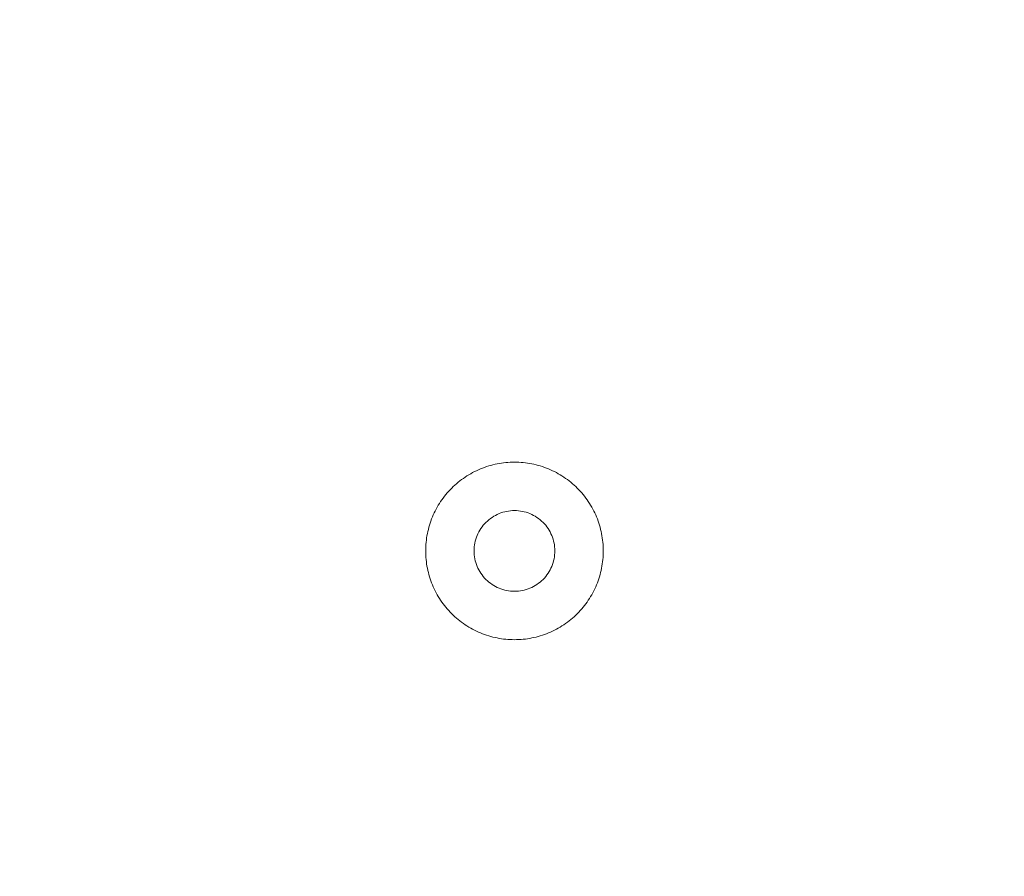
# Model space of a CAD drawing. Header units: millimetres. Extents: x 51337 to 61814, y -21781 to -12277.
# Tile 227 of 256: x 59240 to 59270, y -20724 to -20698. Entities that reach past the tile are written whole.
import ezdxf

# ---------------------------------------------------------------- set-up
doc = ezdxf.new("R2010")
doc.units = ezdxf.units.MM
doc.header["$LTSCALE"] = 0.3175
doc.layers.add('1轮廓实线层', color=7, linetype='Continuous', lineweight=18)

msp = doc.modelspace()

# ---------------------------------------------------------------- linework, layer by layer
at = {"layer": '1轮廓实线层'}
for radius, start, end in [(117.32051, 300.7584308, 103.5504853), (40, 288.773642, 251.226405), (39.90067, 289.520584, 109.999747), (39.90067, 187.029876, 250.479421)]:
    msp.add_arc((59255.29339, -20713.97664), radius, start, end, dxfattribs=at)
for points, knots in [([(59243.29339, -20762.51529), (59241.8275, -20762.15288), (59240.37805, -20761.72403), (59237.5239, -20760.73694), (59236.11919, -20760.1787), (59233.36605, -20758.93742), (59232.01761, -20758.25438), (59229.38807, -20756.7691), (59228.10696, -20755.96686), (59225.62259, -20754.24976), (59224.41932, -20753.3349), (59222.10049, -20751.40006), (59220.98493, -20750.38008), (59218.85067, -20748.24337), (59217.83198, -20747.12665), (59215.89979, -20744.80561), (59214.98631, -20743.60129), (59213.27205, -20741.11495), (59212.47128, -20739.83293), (59210.98901, -20737.20168), (59210.30752, -20735.85247), (59209.06939, -20733.0979), (59208.51277, -20731.69256), (59207.52894, -20728.83727), (59207.10175, -20727.38733), (59206.3803, -20724.45474), (59206.08605, -20722.9721), (59205.63289, -20719.98626), (59205.47399, -20718.48307), (59205.29284, -20715.46848), (59205.27059, -20713.95708), (59205.36294, -20710.93847), (59205.47753, -20709.43125), (59205.84261, -20706.43337), (59206.0931, -20704.94271), (59206.72792, -20701.99016), (59207.11225, -20700.52827), (59208.01161, -20697.64527), (59208.52663, -20696.22415), (59209.68315, -20693.43434), (59210.32464, -20692.06565), (59211.72882, -20689.39192), (59212.49151, -20688.08688), (59214.13185, -20685.55116), (59215.00949, -20684.32048), (59216.87252, -20681.94358), (59217.85791, -20680.79735), (59219.92836, -20678.59876), (59221.01341, -20677.54639), (59223.27429, -20675.54414), (59224.45011, -20674.59426), (59226.88287, -20672.80478), (59228.1398, -20671.96518), (59230.72449, -20670.40314), (59232.05224, -20669.68071), (59234.76766, -20668.35894), (59236.15533, -20667.7596), (59238.97919, -20666.68893), (59240.4154, -20666.21761), (59243.32455, -20665.40682), (59244.79751, -20665.06737), (59247.76809, -20664.52313), (59249.26572, -20664.31834), (59252.27336, -20664.04509), (59253.78337, -20663.97664), (59255.29339, -20663.97664)], [0, 0, 0, 0, 0.03125, 0.03125, 0.0625, 0.0625, 0.09375, 0.09375, 0.125, 0.125, 0.15625, 0.15625, 0.1875, 0.1875, 0.21875, 0.21875, 0.25, 0.25, 0.28125, 0.28125, 0.3125, 0.3125, 0.34375, 0.34375, 0.375, 0.375, 0.40625, 0.40625, 0.4375, 0.4375, 0.46875, 0.46875, 0.5, 0.5, 0.53125, 0.53125, 0.5625, 0.5625, 0.59375, 0.59375, 0.625, 0.625, 0.65625, 0.65625, 0.6875, 0.6875, 0.71875, 0.71875, 0.75, 0.75, 0.78125, 0.78125, 0.8125, 0.8125, 0.84375, 0.84375, 0.875, 0.875, 0.90625, 0.90625, 0.9375, 0.9375, 0.96875, 0.96875, 1, 1, 1, 1]), ([(59255.29339, -20663.97664), (59256.8034, -20663.97664), (59258.31341, -20664.04509), (59261.32105, -20664.31834), (59262.81868, -20664.52313), (59265.78926, -20665.06737), (59267.26222, -20665.40682), (59270.17137, -20666.21761), (59271.60758, -20666.68893), (59274.43144, -20667.7596), (59275.81911, -20668.35894), (59278.53453, -20669.68071), (59279.86228, -20670.40314), (59282.44697, -20671.96518), (59283.7039, -20672.80478), (59286.13667, -20674.59426), (59287.31248, -20675.54414), (59289.57336, -20677.54639), (59290.65841, -20678.59876), (59292.72886, -20680.79735), (59293.71425, -20681.94358), (59295.57728, -20684.32048), (59296.45492, -20685.55116), (59298.09526, -20688.08688), (59298.85795, -20689.39192), (59300.26213, -20692.06565), (59300.90362, -20693.43434), (59302.06014, -20696.22415), (59302.57516, -20697.64527), (59303.47452, -20700.52827), (59303.85885, -20701.99016), (59304.49367, -20704.94271), (59304.74416, -20706.43337), (59305.10924, -20709.43125), (59305.22383, -20710.93847), (59305.31618, -20713.95708), (59305.29393, -20715.46848), (59305.11278, -20718.48307), (59304.95388, -20719.98626), (59304.50072, -20722.9721), (59304.20647, -20724.45474), (59303.48502, -20727.38733), (59303.05783, -20728.83727), (59302.07401, -20731.69256), (59301.51738, -20733.0979), (59300.27925, -20735.85247), (59299.59776, -20737.20168), (59298.11549, -20739.83293), (59297.31472, -20741.11495), (59295.60046, -20743.60129), (59294.68698, -20744.80561), (59292.75479, -20747.12665), (59291.7361, -20748.24337), (59289.60184, -20750.38008), (59288.48628, -20751.40006), (59286.16745, -20753.3349), (59284.96418, -20754.24976), (59282.47981, -20755.96686), (59281.1987, -20756.7691), (59278.56916, -20758.25438), (59277.22072, -20758.93742), (59274.46758, -20760.1787), (59273.06287, -20760.73694), (59270.20872, -20761.72403), (59268.75927, -20762.15288), (59267.29339, -20762.51529)], [0, 0, 0, 0, 0.03125, 0.03125, 0.0625, 0.0625, 0.09375, 0.09375, 0.125, 0.125, 0.15625, 0.15625, 0.1875, 0.1875, 0.21875, 0.21875, 0.25, 0.25, 0.28125, 0.28125, 0.3125, 0.3125, 0.34375, 0.34375, 0.375, 0.375, 0.40625, 0.40625, 0.4375, 0.4375, 0.46875, 0.46875, 0.5, 0.5, 0.53125, 0.53125, 0.5625, 0.5625, 0.59375, 0.59375, 0.625, 0.625, 0.65625, 0.65625, 0.6875, 0.6875, 0.71875, 0.71875, 0.75, 0.75, 0.78125, 0.78125, 0.8125, 0.8125, 0.84375, 0.84375, 0.875, 0.875, 0.90625, 0.90625, 0.9375, 0.9375, 0.96875, 0.96875, 1, 1, 1, 1]), ([(59255.29339, -20672.07871), (59254.04905, -20672.07871), (59252.80472, -20672.13418), (59250.32593, -20672.35562), (59249.09147, -20672.52159), (59246.64222, -20672.96272), (59245.42743, -20673.23787), (59243.02714, -20673.89518), (59241.84164, -20674.27733), (59239.50936, -20675.1456), (59238.36258, -20675.63173), (59236.1168, -20676.70408), (59235.01782, -20677.29032), (59232.87638, -20678.55825), (59231.83391, -20679.23995), (59229.81378, -20680.69339), (59228.83611, -20681.46514), (59226.95332, -20683.09257), (59226.0482, -20683.94826), (59224.31769, -20685.73676), (59223.49229, -20686.66959), (59221.92778, -20688.60498), (59221.18866, -20689.60755), (59219.80257, -20691.67447), (59219.15559, -20692.73883), (59217.95891, -20694.92089), (59217.4092, -20696.03859), (59216.41143, -20698.31848), (59215.96335, -20699.48066), (59215.1724, -20701.84028), (59214.82951, -20703.03772), (59214.39612, -20704.85321), (59214.26513, -20705.46159), (59214.08908, -20706.37808), (59214.00615, -20706.8373), (59213.91837, -20707.37458), (59213.87673, -20707.64358), (59213.85647, -20707.77816), (59213.84648, -20707.84547), (59213.84152, -20707.87913), (59213.83905, -20707.89597), (59213.83782, -20707.90438), (59213.8372, -20707.90859), (59213.83689, -20707.91069), (59213.83674, -20707.91175), (59213.83667, -20707.9122), (59213.83663, -20707.9125), (59213.8366, -20707.91269), (59213.70937, -20708.78254), (59213.6062, -20709.67892), (59213.45719, -20711.52223), (59213.41134, -20712.46916), (59213.38646, -20714.40966), (59213.40743, -20715.40323), (59213.5258, -20717.43177), (59213.62322, -20718.46674), (59213.9041, -20720.57141), (59214.08758, -20721.6411), (59214.54995, -20723.80696), (59214.82886, -20724.90312), (59215.49102, -20727.112), (59215.87428, -20728.22472), (59216.75334, -20730.45506), (59217.24915, -20731.57269), (59218.36046, -20733.79945), (59218.97597, -20734.90857), (59220.33249, -20737.10317), (59221.07351, -20738.18863), (59222.68513, -20740.31905), (59223.55575, -20741.36399), (59225.42857, -20743.39496), (59226.4308, -20744.38098), (59228.56636, -20746.2743), (59229.69972, -20747.1816), (59231.4956, -20748.46786), (59232.72477, -20749.30046), (59234.66208, -20750.46658), (59236.69018, -20751.54178), (59238.80563, -20752.51786), (59241.00428, -20753.38663), (59242.52227, -20753.88883), (59243.29339, -20754.11934)], [0, 0, 0, 0, 0.03125, 0.03125, 0.0625, 0.0625, 0.09375, 0.09375, 0.125, 0.125, 0.15625, 0.15625, 0.1875, 0.1875, 0.21875, 0.21875, 0.25, 0.25, 0.28125, 0.28125, 0.3125, 0.3125, 0.34375, 0.34375, 0.375, 0.375, 0.40625, 0.40625, 0.4375, 0.4375, 0.46875, 0.46875, 0.484375, 0.484375, 0.4921875, 0.49609375, 0.49804687, 0.49902344, 0.49951172, 0.49975586, 0.49987793, 0.49993896, 0.49996948, 0.49998474, 0.49999237, 0.49999619, 0.49999619, 0.5, 0.5, 0.53125, 0.53125, 0.5625, 0.5625, 0.59375, 0.59375, 0.625, 0.625, 0.65625, 0.65625, 0.6875, 0.6875, 0.71875, 0.71875, 0.75, 0.75, 0.78125, 0.78125, 0.8125, 0.8125, 0.84375, 0.84375, 0.875, 0.875, 0.90625, 0.90625, 0.921875, 0.9375, 0.953125, 0.96875, 0.984375, 1, 1, 1, 1]), ([(59267.29339, -20754.11934), (59268.48559, -20753.76295), (59269.6619, -20753.35342), (59271.97343, -20752.4313), (59273.10863, -20751.91873), (59275.32894, -20750.79459), (59276.41404, -20750.18304), (59278.52551, -20748.8658), (59279.55189, -20748.16012), (59281.53778, -20746.66022), (59282.49729, -20745.86602), (59284.34185, -20744.19537), (59285.22689, -20743.31894), (59286.91547, -20741.49079), (59287.71902, -20740.53908), (59289.23824, -20738.56794), (59289.95391, -20737.5485), (59291.29172, -20735.45), (59291.91384, -20734.37093), (59293.05962, -20732.16171), (59293.58326, -20731.03156), (59294.52791, -20728.72916), (59294.94892, -20727.5569), (59295.68496, -20725.17957), (59295.99999, -20723.9745), (59296.52157, -20721.54111), (59296.72813, -20720.31279), (59297.03112, -20717.84265), (59297.12756, -20716.60082), (59297.20956, -20714.11351), (59297.19512, -20712.86803), (59297.05548, -20710.38328), (59296.93028, -20709.14403), (59296.57009, -20706.68157), (59296.33512, -20705.45837), (59295.75726, -20703.03772), (59295.41437, -20701.84028), (59294.62342, -20699.48066), (59294.17534, -20698.31848), (59293.17757, -20696.03859), (59292.62786, -20694.92089), (59291.43118, -20692.73883), (59290.7842, -20691.67447), (59289.39811, -20689.60755), (59288.65899, -20688.60498), (59287.09448, -20686.66959), (59286.26909, -20685.73676), (59284.53857, -20683.94826), (59283.63345, -20683.09257), (59281.75066, -20681.46514), (59280.77299, -20680.69339), (59278.75286, -20679.23995), (59277.7104, -20678.55825), (59275.56895, -20677.29032), (59274.46997, -20676.70408), (59272.22419, -20675.63173), (59271.07741, -20675.1456), (59268.74513, -20674.27733), (59267.55963, -20673.89518), (59265.15934, -20673.23787), (59263.94455, -20672.96272), (59261.4953, -20672.52159), (59260.26084, -20672.35562), (59257.78205, -20672.13418), (59256.53772, -20672.07871), (59255.29339, -20672.07871)], [0, 0, 0, 0, 0.03125, 0.03125, 0.0625, 0.0625, 0.09375, 0.09375, 0.125, 0.125, 0.15625, 0.15625, 0.1875, 0.1875, 0.21875, 0.21875, 0.25, 0.25, 0.28125, 0.28125, 0.3125, 0.3125, 0.34375, 0.34375, 0.375, 0.375, 0.40625, 0.40625, 0.4375, 0.4375, 0.46875, 0.46875, 0.5, 0.5, 0.53125, 0.53125, 0.5625, 0.5625, 0.59375, 0.59375, 0.625, 0.625, 0.65625, 0.65625, 0.6875, 0.6875, 0.71875, 0.71875, 0.75, 0.75, 0.78125, 0.78125, 0.8125, 0.8125, 0.84375, 0.84375, 0.875, 0.875, 0.90625, 0.90625, 0.9375, 0.9375, 0.96875, 0.96875, 1, 1, 1, 1]), ([(59255.29339, -20711.22664), (59255.1134, -20711.22664), (59254.93342, -20711.24437), (59254.58036, -20711.3146), (59254.40729, -20711.3671), (59254.07472, -20711.50485), (59253.91522, -20711.59011), (59253.61591, -20711.7901), (59253.47611, -20711.90483), (59253.22157, -20712.15937), (59253.10684, -20712.29917), (59252.90685, -20712.59848), (59252.82159, -20712.75798), (59252.68384, -20713.09055), (59252.63134, -20713.26361), (59252.56111, -20713.61667), (59252.54339, -20713.79665), (59252.54339, -20714.15663), (59252.56111, -20714.33661), (59252.63134, -20714.68967), (59252.68384, -20714.86274), (59252.82159, -20715.19531), (59252.90685, -20715.35481), (59253.10684, -20715.65411), (59253.22157, -20715.79392), (59253.47611, -20716.04846), (59253.61591, -20716.16319), (59253.91522, -20716.36318), (59254.07472, -20716.44843), (59254.40729, -20716.58619), (59254.58036, -20716.63869), (59254.93342, -20716.70892), (59255.1134, -20716.72664), (59255.29339, -20716.72664)], [0, 0, 0, 0, 0.0625, 0.0625, 0.125, 0.125, 0.1875, 0.1875, 0.25, 0.25, 0.3125, 0.3125, 0.375, 0.375, 0.4375, 0.4375, 0.5, 0.5, 0.5625, 0.5625, 0.625, 0.625, 0.6875, 0.6875, 0.75, 0.75, 0.8125, 0.8125, 0.875, 0.875, 0.9375, 0.9375, 1, 1, 1, 1]), ([(59255.29339, -20716.72664), (59255.47337, -20716.72664), (59255.65335, -20716.70892), (59256.00641, -20716.63869), (59256.17948, -20716.58619), (59256.51205, -20716.44843), (59256.67155, -20716.36318), (59256.97086, -20716.16319), (59257.11066, -20716.04846), (59257.3652, -20715.79392), (59257.47993, -20715.65411), (59257.67992, -20715.35481), (59257.76518, -20715.19531), (59257.90293, -20714.86274), (59257.95543, -20714.68967), (59258.02566, -20714.33661), (59258.04339, -20714.15663), (59258.04339, -20713.79665), (59258.02566, -20713.61667), (59257.95543, -20713.26361), (59257.90293, -20713.09055), (59257.76518, -20712.75798), (59257.67992, -20712.59848), (59257.47993, -20712.29917), (59257.3652, -20712.15937), (59257.11066, -20711.90483), (59256.97086, -20711.7901), (59256.67155, -20711.59011), (59256.51205, -20711.50485), (59256.17948, -20711.3671), (59256.00641, -20711.3146), (59255.65335, -20711.24437), (59255.47337, -20711.22664), (59255.29339, -20711.22664)], [0, 0, 0, 0, 0.0625, 0.0625, 0.125, 0.125, 0.1875, 0.1875, 0.25, 0.25, 0.3125, 0.3125, 0.375, 0.375, 0.4375, 0.4375, 0.5, 0.5, 0.5625, 0.5625, 0.625, 0.625, 0.6875, 0.6875, 0.75, 0.75, 0.8125, 0.8125, 0.875, 0.875, 0.9375, 0.9375, 1, 1, 1, 1]), ([(59254.04339, -20713.97664), (59254.04339, -20713.89483), (59254.05144, -20713.81302), (59254.08336, -20713.65254), (59254.10723, -20713.57387), (59254.16984, -20713.4227), (59254.2086, -20713.3502), (59254.2995, -20713.21415), (59254.35165, -20713.15061), (59254.46735, -20713.03491), (59254.5309, -20712.98276), (59254.66695, -20712.89185), (59254.73945, -20712.8531), (59254.89062, -20712.79048), (59254.96928, -20712.76662), (59255.12976, -20712.7347), (59255.21157, -20712.72664), (59255.29339, -20712.72664)], [0, 0, 0, 0, 0.125, 0.125, 0.25, 0.25, 0.375, 0.375, 0.5, 0.5, 0.625, 0.625, 0.75, 0.75, 0.875, 0.875, 1, 1, 1, 1]), ([(59255.29339, -20712.72664), (59255.3752, -20712.72664), (59255.45701, -20712.7347), (59255.61749, -20712.76662), (59255.69615, -20712.79048), (59255.84732, -20712.8531), (59255.91982, -20712.89185), (59256.05587, -20712.98276), (59256.11942, -20713.03491), (59256.23512, -20713.15061), (59256.28727, -20713.21415), (59256.37817, -20713.3502), (59256.41693, -20713.4227), (59256.47954, -20713.57387), (59256.50341, -20713.65254), (59256.53533, -20713.81302), (59256.54339, -20713.89483), (59256.54339, -20713.97664)], [0, 0, 0, 0, 0.125, 0.125, 0.25, 0.25, 0.375, 0.375, 0.5, 0.5, 0.625, 0.625, 0.75, 0.75, 0.875, 0.875, 1, 1, 1, 1]), ([(59255.29339, -20715.22664), (59255.21157, -20715.22664), (59255.12976, -20715.21858), (59254.96928, -20715.18666), (59254.89062, -20715.1628), (59254.73945, -20715.10018), (59254.66695, -20715.06143), (59254.5309, -20714.97053), (59254.46735, -20714.91838), (59254.35165, -20714.80268), (59254.2995, -20714.73913), (59254.2086, -20714.60308), (59254.16984, -20714.53058), (59254.10723, -20714.37941), (59254.08336, -20714.30075), (59254.05144, -20714.14026), (59254.04339, -20714.05845), (59254.04339, -20713.97664)], [0, 0, 0, 0, 0.125, 0.125, 0.25, 0.25, 0.375, 0.375, 0.5, 0.5, 0.625, 0.625, 0.75, 0.75, 0.875, 0.875, 1, 1, 1, 1]), ([(59256.54339, -20713.97664), (59256.54339, -20714.05845), (59256.53533, -20714.14026), (59256.50341, -20714.30075), (59256.47954, -20714.37941), (59256.41693, -20714.53058), (59256.37817, -20714.60308), (59256.28727, -20714.73913), (59256.23512, -20714.80268), (59256.11942, -20714.91838), (59256.05587, -20714.97053), (59255.91982, -20715.06143), (59255.84732, -20715.10018), (59255.69615, -20715.1628), (59255.61749, -20715.18666), (59255.45701, -20715.21858), (59255.3752, -20715.22664), (59255.29339, -20715.22664)], [0, 0, 0, 0, 0.125, 0.125, 0.25, 0.25, 0.375, 0.375, 0.5, 0.5, 0.625, 0.625, 0.75, 0.75, 0.875, 0.875, 1, 1, 1, 1])]:
    msp.add_open_spline(points, degree=3, knots=knots, dxfattribs=at)
for points, weights in [([(59245.29339, -20749.71009), (59188.97218, -20733.94861), (59198.17254, -20676.87032), (59255.29339, -20676.87032)], [0.885655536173, 0.376739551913, 0.385737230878, 0.912648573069]), ([(59255.29339, -20676.87032), (59312.41423, -20676.87032), (59321.61459, -20733.94861), (59265.29339, -20749.71009)], [0.912648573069, 0.385737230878, 0.376739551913, 0.885655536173])]:
    msp.add_rational_spline(points, weights, degree=3, dxfattribs=at)

doc.saveas('drawing.dxf')
